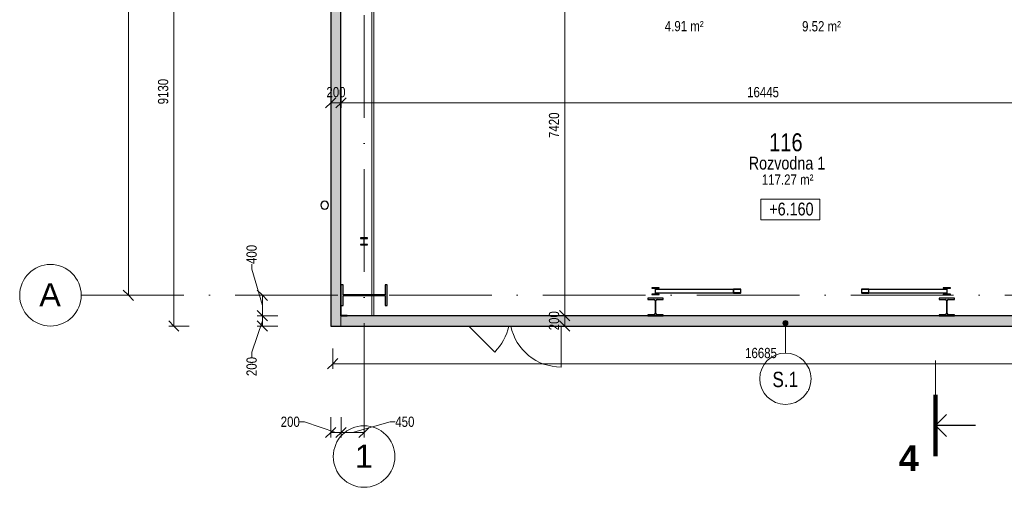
# Model space of a CAD drawing. Header units: millimetres. Extents: x -2033 to 156832, y -23587 to 25008.
# Tile 5 of 71: x 36233 to 55426, y 4006 to 13121. Entities that reach past the tile are written whole.
import ezdxf

# ---------------------------------------------------------------- set-up
doc = ezdxf.new("R2010")
doc.units = ezdxf.units.MM
for name, pattern in [('IMPORT-HP_01_CER_B', [800, 500, -100, 100, -100]), ('Čerchovaná 20mm', [3000, 2000, -500, 0, -500]), ('Čerchovaná 3mm', [500, 300, -100, 0, -100]), ('Čerchovaná řez', [1100, 700, -200, 0, -200])]:
    doc.linetypes.add(name, pattern=pattern)
for name, color, linetype, lineweight in [('CA_DVERE18', 8, 'Continuous', 9), ('CA_DVERE_NEVHRA1', 3, 'Čerchovaná 3mm', 13), ('CA_IMPORTY18', 8, 'Continuous', 9), ('CA_KOTY', 3, 'Continuous', 9), ('CA_KOTY-100', 3, 'Continuous', 9), ('CA_OSY', 5, 'Continuous', 9), ('CA_PODLAHA25', 7, 'Continuous', 13), ('CA_POHHRA25', 7, 'Continuous', 13), ('CA_PSVBUB', 3, 'Continuous', 9), ('CA_REZY', 1, 'Continuous', 25), ('CA_REZYZNACKY', 1, 'Continuous', 9), ('CA_SRAFY', 9, 'Continuous', 25), ('CA_TEXT25', 7, 'Continuous', 9), ('CA_TEXT35', 62, 'Continuous', 9)]:
    doc.layers.add(name, color=color, linetype=linetype, lineweight=lineweight)
doc.styles.add('Arial', font='arial.ttf', dxfattribs={"height": 10})
doc.styles.add('Arial_2', font='arial.ttf', dxfattribs={"height": 450})
doc.styles.add('Arial_3', font='arial.ttf', dxfattribs={"width": 0.8, "height": 200})
doc.styles.add('Arial_4', font='arial.ttf', dxfattribs={"width": 0.8, "height": 250})
doc.styles.add('Arial_5', font='arial.ttf', dxfattribs={"width": 0.8, "height": 350})
doc.styles.add('Arial_8', font='arial.ttf', dxfattribs={"width": 0.8, "height": 300})
doc.styles.add('Arial_B', font='arialbd.ttf', dxfattribs={"height": 500})
doc.dimstyles.new('HP_Přímá_-_2_mm_Ariel_1-100', dxfattribs={"dimscale": 304.8, "dimtxt": 204.05188, "dimasz": 0.656168, "dimexe": 0.328084, "dimexo": 0.0625, "dimgap": 0.164042, "dimtad": 1, "dimdec": 0, "dimzin": 0, "dimdsep": 46, "dimtxsty": 'Arial_3', "dimblk1": 'OBLIQUE', "dimblk2": 'OBLIQUE', "dimsah": 1, "dimcen": 0.09, "dimazin": 0, "dimtfac": 1, "dimtdec": 4, "dimtix": 1, "dimtmove": 1, "dimatfit": 3, "dimfxl": 0.984252, "dimfxlon": 1, "dimtvp": 1, "dimtolj": 1, "dimtzin": 0, "dimarcsym": 2})
doc.dimstyles.new('HP_Přímá_-_2_mm_Ariel_1-100_1', dxfattribs={"dimscale": 304.8, "dimtxt": 204.05188, "dimasz": 0.656168, "dimexe": 0.328084, "dimexo": 0.0625, "dimgap": 0.164042, "dimtad": 1, "dimdec": 0, "dimzin": 0, "dimdsep": 46, "dimtxsty": 'Arial_3', "dimblk1": 'OBLIQUE', "dimblk2": 'OBLIQUE', "dimsah": 1, "dimcen": 0.09, "dimazin": 0, "dimtfac": 1, "dimtdec": 4, "dimtix": 1, "dimtmove": 0, "dimatfit": 3, "dimfxl": 0.984252, "dimfxlon": 1, "dimtvp": 1, "dimtolj": 1, "dimtzin": 0, "dimarcsym": 2})

# ---------------------------------------------------------------- blocks, each defined once
blk = doc.blocks.new('CZ-Dveře_otočné_dvoukřídlé_OCZ typ2 - CZ-Dveře_otočné_dvoukřídlé_2x3_5-2140954-PŮDORYS _6_160  _ vestvek V1')
at = {"layer": 'CA_DVERE18'}
for p, q in [((-800, -100), (-293, -607)), ((1000, -100), (1000, -900))]:
    blk.add_line(p, q, dxfattribs=at)
for centre, start, end in [((-1000, 100), 315, 348.4386), ((1000, 100), 191.5614, 270)]:
    blk.add_arc(centre, 1000, start, end, dxfattribs=at)
blk = doc.blocks.new('ocelová kce final - 11542_003_OK-HALA_TaO-2_ET_AciS_2025-05-29_upr_dwg-2597525-PŮDORYS _6_160  _ vestvek V1')
at = {"layer": 'CA_IMPORTY18', "color": 57}
for p, q in [((11893, 7870), (10367, 7870)), ((11893, 7870), (10382, 7870)), ((16033, 7870), (14507, 7870)), ((16018, 7870), (14507, 7870)), ((10367, 7790), (11893, 7790)), ((11878, 7862), (10368, 7862)), ((11878, 7798), (10368, 7798)), ((10382, 7790), (11893, 7790)), ((11885, 7862), (12016, 7862)), ((11885, 7798), (12016, 7798)), ((11893, 7866), (11888, 7866)), ((11888, 7866), (11893, 7866)), ((11893, 7794), (11888, 7794)), ((11888, 7794), (11893, 7794)), ((14515, 7862), (14384, 7862)), ((14515, 7798), (14384, 7798)), ((14507, 7866), (14512, 7866)), ((14512, 7866), (14507, 7866)), ((14512, 7794), (14507, 7794)), ((14512, 7794), (14507, 7794)), ((14507, 7790), (16033, 7790)), ((16018, 7790), (14507, 7790)), ((16032, 7862), (14522, 7862)), ((16032, 7798), (14522, 7798))]:
    blk.add_line(p, q, dxfattribs=at)
at = {"layer": 'CA_REZY'}
for p, q in [((4750, 8866), (4610, 8866)), ((4610, 8866), (4610, 8858)), ((4610, 8858), (4665, 8858)), ((4677, 8846), (4677, 8754)), ((4683, 8754), (4683, 8846)), ((4695, 8858), (4750, 8858)), ((4750, 8858), (4750, 8866)), ((4665, 8742), (4610, 8742)), ((4610, 8742), (4610, 8733)), ((4610, 8733), (4750, 8733)), ((4750, 8742), (4695, 8742)), ((4750, 8733), (4750, 8742)), ((4270, 7950), (4230, 7950)), ((4230, 7950), (4230, 7550)), ((4270, 7757), (4270, 7950)), ((5130, 7950), (5090, 7950)), ((5090, 7950), (5090, 7757)), ((5130, 7550), (5130, 7950)), ((10430, 7896), (10290, 7896)), ((10290, 7896), (10290, 7888)), ((10290, 7888), (10345, 7888)), ((10357, 7876), (10357, 7784)), ((10363, 7784), (10363, 7876)), ((10375, 7888), (10430, 7888)), ((10430, 7888), (10430, 7896)), ((12009, 7870), (11893, 7870)), ((14507, 7870), (14391, 7870)), ((16110, 7896), (15970, 7896)), ((15970, 7896), (15970, 7888)), ((15970, 7888), (16025, 7888)), ((16037, 7876), (16037, 7784)), ((16043, 7784), (16043, 7876)), ((16055, 7888), (16110, 7888)), ((16110, 7888), (16110, 7896)), ((5090, 7757), (4270, 7757)), ((4270, 7742), (5090, 7742)), ((4270, 7550), (4270, 7742)), ((5090, 7742), (5090, 7550)), ((10510, 7690), (10210, 7690)), ((10210, 7690), (10210, 7668)), ((10290, 7772), (10290, 7763)), ((10345, 7772), (10290, 7772)), ((10290, 7763), (10430, 7763)), ((10430, 7772), (10375, 7772)), ((10430, 7763), (10430, 7772)), ((10510, 7668), (10510, 7690)), ((11878, 7862), (11878, 7798)), ((11885, 7798), (11885, 7862)), ((11893, 7866), (12009, 7866)), ((12009, 7794), (11893, 7794)), ((11893, 7790), (12009, 7790)), ((12016, 7862), (12016, 7798)), ((12023, 7798), (12023, 7862)), ((14377, 7862), (14377, 7798)), ((14384, 7798), (14384, 7862)), ((14391, 7866), (14507, 7866)), ((14507, 7794), (14391, 7794)), ((14391, 7790), (14507, 7790)), ((14515, 7862), (14515, 7798)), ((14522, 7798), (14522, 7862)), ((16190, 7690), (15890, 7690)), ((15890, 7690), (15890, 7668)), ((15970, 7772), (15970, 7763)), ((16025, 7772), (15970, 7772)), ((15970, 7763), (16110, 7763)), ((16110, 7772), (16055, 7772)), ((16110, 7763), (16110, 7772)), ((16190, 7668), (16190, 7690)), ((4230, 7550), (4270, 7550)), ((4230, 7550), (4230, 7360)), ((4236, 7550), (4230, 7550)), ((4236, 7360), (4236, 7550)), ((5090, 7550), (5130, 7550)), ((10210, 7668), (10327, 7668)), ((10354, 7641), (10354, 7398)), ((10366, 7398), (10366, 7641)), ((10393, 7668), (10510, 7668)), ((15890, 7668), (16007, 7668)), ((16034, 7641), (16034, 7398)), ((16046, 7398), (16046, 7641)), ((16073, 7668), (16190, 7668)), ((4350, 7356), (4240, 7356)), ((4240, 7350), (4350, 7350)), ((4350, 7350), (4350, 7356)), ((10327, 7371), (10210, 7371)), ((10210, 7371), (10210, 7350)), ((10210, 7350), (10510, 7350)), ((10510, 7371), (10393, 7371)), ((10510, 7350), (10510, 7371)), ((15890, 7371), (15890, 7350)), ((16007, 7371), (15890, 7371)), ((15890, 7350), (16190, 7350)), ((16190, 7371), (16073, 7371)), ((16190, 7350), (16190, 7371))]:
    blk.add_line(p, q, dxfattribs=at)
at = {"layer": 'CA_REZY', "flags": 128}
for points in [[(11893, 7870), (11890, 7870), (11888, 7870), (11885, 7869), (11883, 7868), (11882, 7867), (11880, 7866), (11879, 7865), (11878, 7863), (11878, 7862)], [(12023, 7862), (12023, 7863), (12022, 7865), (12021, 7866), (12020, 7867), (12018, 7868), (12016, 7869), (12014, 7870), (12011, 7870), (12009, 7870)], [(14391, 7870), (14389, 7870), (14386, 7870), (14384, 7869), (14382, 7868), (14380, 7867), (14379, 7866), (14378, 7865), (14377, 7863), (14377, 7862)], [(14522, 7862), (14522, 7863), (14521, 7865), (14520, 7866), (14518, 7867), (14517, 7868), (14515, 7869), (14512, 7870), (14510, 7870), (14507, 7870)], [(11878, 7798), (11878, 7797), (11879, 7795), (11880, 7794), (11882, 7793), (11883, 7792), (11885, 7791), (11888, 7790), (11890, 7790), (11893, 7790)], [(11885, 7862), (11886, 7863), (11886, 7863), (11886, 7864), (11887, 7865), (11888, 7865), (11889, 7865), (11890, 7866), (11891, 7866), (11893, 7866)], [(11893, 7794), (11891, 7794), (11890, 7794), (11889, 7795), (11888, 7795), (11887, 7795), (11886, 7796), (11886, 7797), (11886, 7797), (11885, 7798)], [(12009, 7866), (12010, 7866), (12011, 7866), (12012, 7865), (12013, 7865), (12014, 7865), (12015, 7864), (12015, 7863), (12016, 7863), (12016, 7862)], [(12009, 7790), (12011, 7790), (12014, 7790), (12016, 7791), (12018, 7792), (12020, 7793), (12021, 7794), (12022, 7795), (12023, 7797), (12023, 7798)], [(12016, 7798), (12016, 7797), (12015, 7797), (12015, 7796), (12014, 7795), (12013, 7795), (12012, 7795), (12011, 7794), (12010, 7794), (12009, 7794)], [(14377, 7798), (14377, 7797), (14378, 7795), (14379, 7794), (14380, 7793), (14382, 7792), (14384, 7791), (14386, 7790), (14389, 7790), (14391, 7790)], [(14384, 7862), (14384, 7863), (14385, 7863), (14385, 7864), (14386, 7865), (14387, 7865), (14388, 7865), (14389, 7866), (14390, 7866), (14391, 7866)], [(14391, 7794), (14390, 7794), (14389, 7794), (14388, 7795), (14387, 7795), (14386, 7795), (14385, 7796), (14385, 7797), (14384, 7797), (14384, 7798)], [(14507, 7866), (14509, 7866), (14510, 7866), (14511, 7865), (14512, 7865), (14513, 7865), (14514, 7864), (14514, 7863), (14514, 7863), (14515, 7862)], [(14515, 7798), (14514, 7797), (14514, 7797), (14514, 7796), (14513, 7795), (14512, 7795), (14511, 7795), (14510, 7794), (14509, 7794), (14507, 7794)], [(14507, 7790), (14510, 7790), (14512, 7790), (14515, 7791), (14517, 7792), (14518, 7793), (14520, 7794), (14521, 7795), (14522, 7797), (14522, 7798)]]:
    blk.add_lwpolyline(points, dxfattribs=at)
at = {"layer": 'CA_REZY'}
for centre, radius, start, end in [((4665, 8846), 12, 0, 90), ((4695, 8846), 12, 90, 180), ((4665, 8754), 12, 270, 0), ((4695, 8754), 12, 180, 270), ((10345, 7876), 12, 0, 90), ((10375, 7876), 12, 90, 180), ((16025, 7876), 12, 0, 90), ((16055, 7876), 12, 90, 180), ((10345, 7784), 12, 270, 0), ((10375, 7784), 12, 180, 270), ((16025, 7784), 12, 270, 0), ((16055, 7784), 12, 180, 270), ((10327, 7641), 27, 0, 90), ((10393, 7641), 27, 90, 180), ((16007, 7641), 27, 0, 90), ((16073, 7641), 27, 90, 180), ((4240, 7360), 10, 180, 270), ((4240, 7360), 4, 180, 270), ((10327, 7398), 27, 270, 0), ((10393, 7398), 27, 180, 270), ((16007, 7398), 27, 270, 0), ((16073, 7398), 27, 180, 270)]:
    blk.add_arc(centre, radius, start, end, dxfattribs=at)
at = {"layer": 'CA_IMPORTY18', "color": 7, "linetype": 'IMPORT-HP_01_CER_B', "insert": (4678, 6746), "char_height": 10, "width": 9.3, "attachment_point": 1, "line_spacing_factor": 0.941778, "style": 'Arial'}
blk.add_mtext('\\fArial|b0|i0|c238|p34|;1', dxfattribs=at)
blk = doc.blocks.new('ocelová kce final - ocelová kce final-2597615-PŮDORYS _6_160  _ vestvek V1')
blk.add_blockref('ocelová kce final - 11542_003_OK-HALA_TaO-2_ET_AciS_2025-05-29_upr_dwg-2597525-PŮDORYS _6_160  _ vestvek V1', (0, 0))
blk = doc.blocks.new('Osnova - Bublina osnovy 12mm-4850-PŮDORYS _6_160  _ vestvek V1')
at = {"layer": 'CA_TEXT35'}
blk.add_circle((0, 0), 6, dxfattribs=at)
blk = doc.blocks.new('DIMBLOCK24-PŮDORYS _6_160  _ vestvek V1')
at = {"layer": 'CA_KOTY-100'}
for p, q in [((38351, 20750), (38051, 20750)), ((38351, 20750), (38251, 20850)), ((38351, 7750), (38351, 20750)), ((38351, 20750), (38451, 20650)), ((38351, 20750), (38451, 20750)), ((38351, 7750), (38051, 7750)), ((38351, 7750), (38251, 7850)), ((38351, 7750), (38451, 7650)), ((38351, 7750), (38451, 7750))]:
    blk.add_line(p, q, dxfattribs=at)
at = {"layer": 'CA_KOTY-100', "color": 0, "insert": (38042, 13944), "char_height": 200, "width": 734.59, "attachment_point": 1, "rotation": 90, "line_spacing_factor": 0.941778, "style": 'Arial_3'}
blk.add_mtext('13000', dxfattribs=at)
blk = doc.blocks.new('_Oblique')
at = {"color": 0, "linetype": 'ByBlock', "lineweight": -2}
blk.add_line((-0.5, -0.5), (0.5, 0.5), dxfattribs=at)
blk = doc.blocks.new('DIMBLOCK28-PŮDORYS _6_160  _ vestvek V1')
at = {"layer": 'CA_KOTY-100'}
for p, q in [((39238, 16280), (39138, 16380)), ((39238, 16280), (39138, 16280)), ((39238, 16280), (39238, 7150)), ((39238, 16280), (39338, 16180)), ((39238, 16280), (39538, 16280)), ((39238, 7150), (39138, 7250)), ((39238, 7150), (39138, 7150)), ((39238, 7150), (39338, 7050)), ((39238, 7150), (39538, 7150))]:
    blk.add_line(p, q, dxfattribs=at)
at = {"layer": 'CA_KOTY-100', "color": 0, "insert": (38928, 11470), "char_height": 200, "width": 587.67, "attachment_point": 1, "rotation": 90, "line_spacing_factor": 0.941778, "style": 'Arial_3'}
blk.add_mtext('9130', dxfattribs=at)
blk = doc.blocks.new('DIMBLOCK29-PŮDORYS _6_160  _ vestvek V1')
at = {"layer": 'CA_KOTY-100'}
for p, q in [((40756, 8358), (40756, 8258)), ((40756, 8258), (40963, 7550)), ((40963, 7750), (40863, 7850)), ((40963, 7750), (40863, 7750)), ((40963, 7750), (40963, 7350)), ((40963, 7750), (41063, 7650)), ((40963, 7750), (41263, 7750)), ((40963, 7350), (40863, 7450)), ((40963, 7350), (40863, 7350)), ((40963, 7350), (41063, 7250)), ((40963, 7350), (41263, 7350))]:
    blk.add_line(p, q, dxfattribs=at)
at = {"layer": 'CA_KOTY-100', "color": 0, "insert": (40653, 8358), "char_height": 200, "width": 440.75, "attachment_point": 1, "rotation": 90, "line_spacing_factor": 0.941778, "style": 'Arial_3'}
blk.add_mtext('400', dxfattribs=at)
blk = doc.blocks.new('DIMBLOCK30-PŮDORYS _6_160  _ vestvek V1')
at = {"layer": 'CA_KOTY-100'}
for p, q in [((40963, 7350), (40863, 7450)), ((40963, 7350), (40863, 7350)), ((40963, 7350), (40963, 7150)), ((40963, 7350), (41063, 7250)), ((40963, 7350), (41263, 7350)), ((40756, 6642), (40963, 7250)), ((40963, 7150), (40863, 7250)), ((40963, 7150), (40863, 7150)), ((40963, 7150), (41063, 7050)), ((40963, 7150), (41263, 7150)), ((40756, 6542), (40756, 6642))]:
    blk.add_line(p, q, dxfattribs=at)
at = {"layer": 'CA_KOTY-100', "color": 0, "insert": (40653, 6174), "char_height": 200, "width": 440.75, "attachment_point": 1, "rotation": 90, "line_spacing_factor": 0.941778, "style": 'Arial_3'}
blk.add_mtext('200', dxfattribs=at)
blk = doc.blocks.new('DIMBLOCK31-PŮDORYS _6_160  _ vestvek V1')
at = {"layer": 'CA_KOTY-100'}
for p, q in [((42296, 5075), (42296, 5375)), ((42496, 5075), (42496, 5375)), ((41687, 5282), (41787, 5282)), ((41787, 5282), (42396, 5075)), ((42296, 5075), (42196, 4975)), ((42296, 5075), (42396, 5175)), ((42296, 5075), (42496, 5075)), ((42296, 5075), (42296, 4975)), ((42496, 5075), (42396, 4975)), ((42496, 5075), (42596, 5175)), ((42496, 5075), (42496, 4975))]:
    blk.add_line(p, q, dxfattribs=at)
at = {"layer": 'CA_KOTY-100', "color": 0, "insert": (41320, 5384), "char_height": 200, "width": 440.75, "attachment_point": 1, "line_spacing_factor": 0.941778, "style": 'Arial_3'}
blk.add_mtext('200', dxfattribs=at)
blk = doc.blocks.new('DIMBLOCK32-PŮDORYS _6_160  _ vestvek V1')
at = {"layer": 'CA_KOTY-100'}
for p, q in [((42496, 5075), (42496, 5375)), ((42946, 5075), (42946, 5375)), ((43454, 5282), (42721, 5075)), ((43554, 5282), (43454, 5282)), ((42496, 5075), (42396, 4975)), ((42496, 5075), (42596, 5175)), ((42496, 5075), (42946, 5075)), ((42496, 5075), (42496, 4975)), ((42946, 5075), (42846, 4975)), ((42946, 5075), (43046, 5175)), ((42946, 5075), (42946, 4975))]:
    blk.add_line(p, q, dxfattribs=at)
at = {"layer": 'CA_KOTY-100', "color": 0, "insert": (43554, 5384), "char_height": 200, "width": 440.75, "attachment_point": 1, "line_spacing_factor": 0.941778, "style": 'Arial_3'}
blk.add_mtext('450', dxfattribs=at)
blk = doc.blocks.new('Řez - HP_rez-422275-PŮDORYS _6_160  _ vestvek V1')
at = {"layer": 'CA_REZYZNACKY', "lineweight": 100}
blk.add_line((-12, 0), (0, 0), dxfattribs=at)
at = {"layer": 'CA_REZYZNACKY', "lineweight": 25}
for p, q in [((-6, 0), (-8.15, -2.15)), ((-6, 0), (-3.85, -2.15)), ((-6, -7.82), (-6, 0))]:
    blk.add_line(p, q, dxfattribs=at)
blk = doc.blocks.new('Výškové kóty - Obdélník kolem výškové kóty-410351-PŮDORYS _6_160  _ vestvek V1')
at = {"layer": 'CA_KOTY'}
for p, q in [((6.6, 4.06), (-4.9, 4.06)), ((-4.9, 0), (-4.9, 4.06)), ((-4.9, 4.06), (6.6, 4.06)), ((6.6, 4.06), (6.6, 0)), ((6.6, 0), (-4.9, 0))]:
    blk.add_line(p, q, dxfattribs=at)
blk = doc.blocks.new('DIMBLOCK34-PŮDORYS _6_160  _ vestvek V1')
at = {"layer": 'CA_KOTY-100'}
for p, q in [((42296, 11500), (42296, 11800)), ((42496, 11500), (42496, 11800)), ((42296, 11500), (42396, 11600)), ((42496, 11500), (42596, 11600)), ((42296, 11500), (42196, 11400)), ((42296, 11500), (42496, 11500)), ((42296, 11500), (42296, 11400)), ((42496, 11500), (42396, 11400)), ((42496, 11500), (42496, 11400))]:
    blk.add_line(p, q, dxfattribs=at)
at = {"layer": 'CA_KOTY-100', "color": 0, "insert": (42212, 11809), "char_height": 200, "width": 440.75, "attachment_point": 1, "line_spacing_factor": 0.941778, "style": 'Arial_3'}
blk.add_mtext('200', dxfattribs=at)
blk = doc.blocks.new('DIMBLOCK35-PŮDORYS _6_160  _ vestvek V1')
at = {"layer": 'CA_KOTY-100'}
for p, q in [((42496, 11500), (42496, 11800)), ((58941, 11500), (58941, 11800)), ((42496, 11500), (42596, 11600)), ((58941, 11500), (59041, 11600)), ((42496, 11500), (42396, 11400)), ((42496, 11500), (58941, 11500)), ((42496, 11500), (42496, 11400)), ((58941, 11500), (58841, 11400)), ((58941, 11500), (58941, 11400))]:
    blk.add_line(p, q, dxfattribs=at)
at = {"layer": 'CA_KOTY-100', "color": 0, "insert": (50412, 11809), "char_height": 200, "width": 734.59, "attachment_point": 1, "line_spacing_factor": 0.941778, "style": 'Arial_3'}
blk.add_mtext('16445', dxfattribs=at)
blk = doc.blocks.new('DIMBLOCK38-PŮDORYS _6_160  _ vestvek V1')
at = {"layer": 'CA_KOTY-100'}
for p, q in [((46857, 7350), (46557, 7350)), ((46857, 7350), (46757, 7450)), ((46857, 7150), (46857, 7350)), ((46857, 7350), (46957, 7250)), ((46857, 7350), (46957, 7350)), ((46857, 7150), (46557, 7150)), ((46857, 7150), (46757, 7250)), ((46857, 7150), (46957, 7050)), ((46857, 7150), (46957, 7150))]:
    blk.add_line(p, q, dxfattribs=at)
at = {"layer": 'CA_KOTY-100', "color": 0, "insert": (46548, 7066), "char_height": 200, "width": 440.75, "attachment_point": 1, "rotation": 90, "line_spacing_factor": 0.941778, "style": 'Arial_3'}
blk.add_mtext('200', dxfattribs=at)
blk = doc.blocks.new('DIMBLOCK39-PŮDORYS _6_160  _ vestvek V1')
at = {"layer": 'CA_KOTY-100'}
for p, q in [((46857, 14770), (46757, 14870)), ((46857, 14770), (46557, 14770)), ((46857, 7350), (46857, 14770)), ((46857, 14770), (46957, 14670)), ((46857, 14770), (46957, 14770)), ((46857, 7350), (46557, 7350)), ((46857, 7350), (46757, 7450)), ((46857, 7350), (46957, 7250)), ((46857, 7350), (46957, 7350))]:
    blk.add_line(p, q, dxfattribs=at)
at = {"layer": 'CA_KOTY-100', "color": 0, "insert": (46548, 10815), "char_height": 200, "width": 587.67, "attachment_point": 1, "rotation": 90, "line_spacing_factor": 0.941778, "style": 'Arial_3'}
blk.add_mtext('7420', dxfattribs=at)
blk = doc.blocks.new('HP_Popisek stěny - HP_Popisek stěny-1417901-PŮDORYS _6_160  _ vestvek V1')
at = {"layer": 'CA_PSVBUB'}
blk.add_circle((0, 0), 5, dxfattribs=at)
blk = doc.blocks.new('DIMBLOCK70-PŮDORYS _6_160  _ vestvek V1')
at = {"layer": 'CA_KOTY-100'}
for p, q in [((42336, 6414), (42336, 6714)), ((59021, 6414), (59021, 6714)), ((42336, 6414), (42236, 6314)), ((42336, 6414), (42436, 6514)), ((42336, 6414), (59021, 6414)), ((42336, 6414), (42336, 6314)), ((59021, 6414), (58921, 6314)), ((59021, 6414), (59121, 6514)), ((59021, 6414), (59021, 6314))]:
    blk.add_line(p, q, dxfattribs=at)
at = {"layer": 'CA_KOTY-100', "color": 0, "insert": (50372, 6724), "char_height": 200, "width": 734.59, "attachment_point": 1, "line_spacing_factor": 0.941778, "style": 'Arial_3'}
blk.add_mtext('16685', dxfattribs=at)

msp = doc.modelspace()

# ---------------------------------------------------------------- hatches: boundary and pattern name
at = {"layer": 'CA_PSVBUB'}
h = msp.add_hatch(color=256, dxfattribs=at)
edge = h.paths.add_edge_path()
edge.add_arc((51158.3, 7206.5), 50, 0, 360)
at = {"layer": 'CA_SRAFY', "lineweight": 9}
h = msp.add_hatch(dxfattribs=at)
h.set_pattern_fill('FP_5', color=256, angle=66.422, style=0, pattern_type=2)
h.set_pattern_definition([(336.422, (42300.433, 27142.184), (97.17559, 4.6e-05), [16.779, -8.852, 44.162, -8.852, -27.382]), (336.422, (42300.433, 27142.184), (97.17559, 4.6e-05), [-78.645, 16.779, -10.603]), (23.578, (42300.434, 27167.63), (-0.000105, 42.41054), [16.779, -8.852, 44.162, -8.852, -27.382]), (23.578, (42300.434, 27167.63), (-0.000105, 42.41054), [-78.645, 16.779, -10.603]), (270, (42300.43, 27167.63), (97.175, -4e-14), [25.446, -16.964]), (270, (42387.89, 27146.425), (97.175, -4e-14), [25.446, -16.964]), (0, (42315.813, 27174.343), (9e-15, 42.411), [8.112, -89.063]), (0, (42364.4, 27153.137), (9e-15, 42.411), [8.112, -89.063]), (0, (42315.812, 27135.47), (9e-15, 42.411), [8.112, -89.063]), (0, (42364.4, 27114.267), (9e-15, 42.411), [8.112, -89.063])])
h.paths.add_polyline_path([(42495.6, 7149.9), (42495.6, 16279.7), (42295.6, 16279.7), (42295.6, 14579.7), (42383.2, 14579.7), (42385, 14585.7), (42388.2, 14591.2), (42394.8, 14597), (42400.7, 14599.7), (42408.3, 14600.9), (42411.7, 14600.7), (42418.2, 14598.9), (42422.1, 14597), (42426.9, 14592.9), (42430.6, 14587.8), (42433.2, 14579.7), (42433.2, 14571.7), (42432.9, 14569.4), (42430.6, 14563.5), (42426.9, 14558.4), (42418.2, 14552.5), (42416.4, 14551.6), (42408.3, 14550.4), (42400.7, 14551.6), (42394.8, 14554.4), (42392.5, 14555.7), (42388.1, 14560.2), (42384.9, 14565.6), (42383.2, 14571.7), (42295.6, 14571.7), (42295.6, 13899.6), (42383.2, 13899.6), (42384.9, 13905.7), (42388.1, 13911.1), (42394.8, 13917), (42400.7, 13919.7), (42408.3, 13920.9), (42411.7, 13920.7), (42418.2, 13918.9), (42422.1, 13917), (42426.9, 13912.9), (42430.6, 13907.8), (42433.2, 13899.6), (42433.2, 13891.6), (42432.9, 13889.4), (42430.6, 13883.6), (42426.9, 13878.4), (42418.2, 13872.5), (42416.5, 13871.6), (42408.3, 13870.4), (42400.7, 13871.6), (42394.8, 13874.4), (42392.6, 13875.7), (42388.2, 13880.2), (42385, 13885.6), (42383.2, 13891.6), (42295.6, 13891.6), (42295.6, 7149.9)])
h.paths.add_polyline_path([(42495.6, 17679.7), (42495.6, 22449.7), (42295.6, 22449.7), (42295.6, 17679.7)])
h = msp.add_hatch(dxfattribs=at)
h.set_pattern_fill('FP_6', color=256, angle=66.422, style=0, pattern_type=2)
h.set_pattern_definition([(66.422, (60872.698, 7154.73), (-5e-05, 97.17559), [16.779, -8.852, 44.162, -8.852, -27.382]), (66.422, (60872.698, 7154.73), (-5e-05, 97.17559), [-78.645, 16.779, -10.603]), (113.578, (60847.25, 7154.73), (-42.41054, -0.000105), [16.779, -8.852, 44.162, -8.852, -27.382]), (113.578, (60847.25, 7154.73), (-42.41054, -0.000105), [-78.645, 16.779, -10.603]), (4e-14, (60847.25, 7154.73), (-6e-14, 97.175), [25.446, -16.964]), (4e-14, (60868.46, 7242.19), (-6e-14, 97.175), [25.446, -16.964]), (90, (60840.54, 7170.11), (-42.411, -3e-14), [8.112, -89.063]), (90, (60861.745, 7218.697), (-42.411, -3e-14), [8.112, -89.063]), (90, (60879.41, 7170.11), (-42.411, -3e-14), [8.112, -89.063]), (90, (60900.615, 7218.697), (-42.411, -3e-14), [8.112, -89.063])])
h.paths.add_polyline_path([(61956.3, 7149.9), (61956.3, 7349.9), (42495.6, 7349.9), (42495.6, 7149.9), (61269.8, 7149.9)])

# ---------------------------------------------------------------- linework, layer by layer
at = {"layer": 'CA_OSY', "linetype": 'Čerchovaná 20mm'}
for p, q in [((42945.6, 5206.2), (42945.6, 25008.1)), ((37432.9, 7749.9), (64514.5, 7749.9))]:
    msp.add_line(p, q, dxfattribs=at)
at = {"layer": 'CA_PODLAHA25'}
msp.add_line((43095.5, 7349.9), (43095.5, 19367.5), dxfattribs=at)
at = {"layer": 'CA_POHHRA25'}
for p, q in [((43135.5, 14769.9), (43135.5, 7757.5)), ((43135.5, 7742.5), (43135.5, 7349.9)), ((42495.6, 7349.9), (42495.6, 7149.9))]:
    msp.add_line(p, q, dxfattribs=at)
at = {"layer": 'CA_PSVBUB'}
msp.add_line((51158.3, 7206.5), (51158.3, 6622.8), dxfattribs=at)
msp.add_circle((51158.3, 7206.5), 50, dxfattribs=at)
at = {"layer": 'CA_REZY'}
for p, q in [((42495.6, 7349.9), (42495.6, 14769.9)), ((42295.6, 13891.6), (42295.6, 7149.9)), ((58940.6, 7349.9), (42495.6, 7349.9)), ((42295.6, 7149.9), (61956.3, 7149.9))]:
    msp.add_line(p, q, dxfattribs=at)
for start, end in [(90, 180), (180, 0), (0, 90)]:
    msp.add_arc((42176.6, 9505.6), 75, start, end, dxfattribs=at)
at = {"layer": 'CA_REZYZNACKY', "linetype": 'Čerchovaná řez'}
msp.add_line((54083.4, 5810.7), (54083.4, 6476.7), dxfattribs=at)

# ---------------------------------------------------------------- block references
at = {"layer": 'CA_DVERE_NEVHRA1'}
msp.add_blockref('CZ-Dveře_otočné_dvoukřídlé_OCZ typ2 - CZ-Dveře_otočné_dvoukřídlé_2x3_5-2140954-PŮDORYS _6_160  _ vestvek V1', (45785.6, 7249.9), dxfattribs=at)
at = {"layer": 'CA_IMPORTY18', "color": 57}
msp.add_blockref('ocelová kce final - ocelová kce final-2597615-PŮDORYS _6_160  _ vestvek V1', (38265.5, 0), dxfattribs=at)
at = {"layer": 'CA_PSVBUB', "xscale": 99.99999999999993, "yscale": 99.99999999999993, "zscale": 99.99999999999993}
msp.add_blockref('HP_Popisek stěny - HP_Popisek stěny-1417901-PŮDORYS _6_160  _ vestvek V1', (51158.3, 6122.8), dxfattribs=at)
at = {"layer": 'CA_REZYZNACKY', "lineweight": 100, "xscale": 99.99999999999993, "yscale": 99.99999999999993, "zscale": 99.99999999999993, "rotation": 89.99999999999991}
msp.add_blockref('Řez - HP_rez-422275-PŮDORYS _6_160  _ vestvek V1', (54083.4, 5810.7), dxfattribs=at)
at = {"layer": 'CA_TEXT35', "xscale": 99.99999999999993, "yscale": 99.99999999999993, "zscale": 99.99999999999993, "rotation": 269.9999999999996}
msp.add_blockref('Osnova - Bublina osnovy 12mm-4850-PŮDORYS _6_160  _ vestvek V1', (36832.9, 7749.9), dxfattribs=at)
at = {"layer": 'CA_TEXT35', "xscale": 99.99999999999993, "yscale": 99.99999999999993, "zscale": 99.99999999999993}
msp.add_blockref('Osnova - Bublina osnovy 12mm-4850-PŮDORYS _6_160  _ vestvek V1', (42945.6, 4606.2), dxfattribs=at)

# ---------------------------------------------------------------- texts
at = {"layer": 'CA_REZYZNACKY', "insert": (53370.3, 4821.7), "char_height": 500, "width": 481.012, "attachment_point": 1, "style": 'Arial_B'}
msp.add_mtext('\\fArial|b1|i0|c238|p34|;4', dxfattribs=at)
at = {"layer": 'CA_TEXT25', "insert": (50841.4, 10907), "char_height": 350, "width": 808.101, "attachment_point": 1, "style": 'Arial_5'}
msp.add_mtext('116', dxfattribs=at)

# ---------------------------------------------------------------- dimensions: what is measured, and where the dimension line sits
at = {"layer": 'CA_KOTY'}
for base, p1, p2, override, picture, middle in [((38351.4, 20749.9), (38051.4, 7749.9), (38051.4, 20749.9), {"dimpost": '<>', "dimfxl": 13000}, 'DIMBLOCK24-PŮDORYS _6_160  _ vestvek V1', (38199.2, 14249.9)), ((39237.8, 7149.9), (39537.8, 16279.7), (39537.8, 7149.9), {"dimpost": '<>', "dimfxl": 9129.830244}, 'DIMBLOCK28-PŮDORYS _6_160  _ vestvek V1', (39085.7, 11714.8)), ((46857.3, 14769.9), (46557.3, 7349.9), (46557.3, 14769.9), {"dimpost": '<>', "dimfxl": 7420}, 'DIMBLOCK39-PŮDORYS _6_160  _ vestvek V1', (46705.2, 11059.9)), ((46857.3, 7349.9), (46557.3, 7149.9), (46557.3, 7349.9), {"dimpost": '<>', "dimfxl": 200}, 'DIMBLOCK38-PŮDORYS _6_160  _ vestvek V1', (46705.2, 7249.9))]:
    dim = msp.add_linear_dim(base=base, p1=p1, p2=p2, angle=90, dimstyle='HP_Přímá_-_2_mm_Ariel_1-100_1', override=override, dxfattribs=at)
    dim.commit()
    dim.dimension.update_dxf_attribs({"geometry": picture, "text_midpoint": middle})
for base, p1, p2, override, picture, middle in [((42495.6, 11499.6), (42295.6, 11799.6), (42495.6, 11799.6), {"dimpost": '<>', "dimfxl": 200}, 'DIMBLOCK34-PŮDORYS _6_160  _ vestvek V1', (42395.6, 11651.8)), ((58940.6, 11499.6), (42495.6, 11799.6), (58940.6, 11799.6), {"dimpost": '<>', "dimfxl": 16445}, 'DIMBLOCK35-PŮDORYS _6_160  _ vestvek V1', (50718.1, 11651.8))]:
    dim = msp.add_linear_dim(base=base, p1=p1, p2=p2, dimstyle='HP_Přímá_-_2_mm_Ariel_1-100_1', override=override, dxfattribs=at)
    dim.commit()
    dim.dimension.update_dxf_attribs({"geometry": picture, "text_midpoint": middle})
for base, p1, p2, override, picture, middle in [((40963, 7349.9), (41263, 7749.9), (41263, 7349.9), {"dimpost": '<>', "dimfxl": 400}, 'DIMBLOCK29-PŮDORYS _6_160  _ vestvek V1', (40786.7, 8578.6)), ((40963, 7149.9), (41263, 7349.9), (41263, 7149.9), {"dimpost": '<>', "dimfxl": 200}, 'DIMBLOCK30-PŮDORYS _6_160  _ vestvek V1', (40786.7, 6394.6))]:
    dim = msp.add_linear_dim(base=base, p1=p1, p2=p2, angle=90, dimstyle='HP_Přímá_-_2_mm_Ariel_1-100', override=override, dxfattribs=at)
    dim.commit()
    dim.dimension.update_dxf_attribs({"geometry": picture, "text_midpoint": middle, "dimtype": 160, "text_rotation": 90})

# ---------------------------------------------------------------- next in the draw order: texts
at = {"layer": 'CA_PSVBUB', "insert": (50905.1, 6258.8), "char_height": 300, "width": 622.109, "attachment_point": 1, "style": 'Arial_8', "bg_fill": 3, "box_fill_scale": 1.25, "bg_fill_color": 256, "bg_fill_true_color": 13158600, "bg_fill_transparency": 0}
msp.add_mtext('S.1', dxfattribs=at)
at = {"layer": 'CA_TEXT25', "char_height": 200, "attachment_point": 1, "style": 'Arial_3', "bg_fill": 3, "box_fill_scale": 1.25, "bg_fill_color": 256, "bg_fill_true_color": 13158600, "bg_fill_transparency": 0}
for s, insert, width in [('4.91 m²', (48807.5, 13095.4), 936.371), ('9.52 m²', (51483.6, 13092), 936.371), ('117.27 m²', (50698.9, 10103.9), 1244.219)]:
    msp.add_mtext(s, dxfattribs=dict(at, insert=insert, width=width))
at = {"layer": 'CA_TEXT35', "char_height": 450, "attachment_point": 1, "style": 'Arial_2', "bg_fill": 3, "box_fill_scale": 1.25, "bg_fill_color": 256, "bg_fill_true_color": 13158600, "bg_fill_transparency": 0}
for s, insert, width in [('\\fArial|b0|i0|c238|p34|;A', (36615.3, 7985.1), 513.08), ('\\fArial|b0|i0|c238|p34|;1', (42767, 4838.7), 424.894)]:
    msp.add_mtext(s, dxfattribs=dict(at, insert=insert, width=width))

# ---------------------------------------------------------------- next in the draw order: block references
at = {"layer": 'CA_KOTY', "xscale": 99.99999999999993, "yscale": 99.99999999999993, "zscale": 99.99999999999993}
msp.add_blockref('Výškové kóty - Obdélník kolem výškové kóty-410351-PŮDORYS _6_160  _ vestvek V1', (51169.4, 9218.6), dxfattribs=at)

# ---------------------------------------------------------------- next in the draw order: texts
at = {"layer": 'CA_KOTY', "insert": (50844.7, 9554.9), "char_height": 250, "width": 1019.231, "attachment_point": 1, "line_spacing_factor": 0.941778, "style": 'Arial_4'}
msp.add_mtext('+6.160', dxfattribs=at)
at = {"layer": 'CA_TEXT25', "insert": (50444.1, 10450.2), "char_height": 250, "width": 1789.366, "attachment_point": 1, "style": 'Arial_4'}
msp.add_mtext('Rozvodna 1', dxfattribs=at)

# ---------------------------------------------------------------- next in the draw order: dimensions: what is measured, and where the dimension line sits
at = {"layer": 'CA_KOTY'}
dim = msp.add_linear_dim(base=(59020.6, 6414.1), p1=(42335.6, 6714.1), p2=(59020.6, 6714.1), dimstyle='HP_Přímá_-_2_mm_Ariel_1-100_1', override={"dimpost": '<>', "dimfxl": 16685}, dxfattribs=at)
dim.commit()
dim.dimension.update_dxf_attribs({"geometry": 'DIMBLOCK70-PŮDORYS _6_160  _ vestvek V1', "text_midpoint": (50678.1, 6566.2)})
for base, p1, p2, override, picture, middle in [((42495.6, 5074.7), (42295.6, 5374.7), (42495.6, 5374.7), {"dimpost": '<>', "dimfxl": 200}, 'DIMBLOCK31-PŮDORYS _6_160  _ vestvek V1', (41540.3, 5251.1)), ((42945.6, 5074.7), (42495.6, 5374.7), (42945.6, 5374.7), {"dimpost": '<>', "dimfxl": 450}, 'DIMBLOCK32-PŮDORYS _6_160  _ vestvek V1', (43774.3, 5251.1))]:
    dim = msp.add_linear_dim(base=base, p1=p1, p2=p2, dimstyle='HP_Přímá_-_2_mm_Ariel_1-100', override=override, dxfattribs=at)
    dim.commit()
    dim.dimension.update_dxf_attribs({"geometry": picture, "text_midpoint": middle, "dimtype": 160})

doc.saveas('drawing.dxf')
